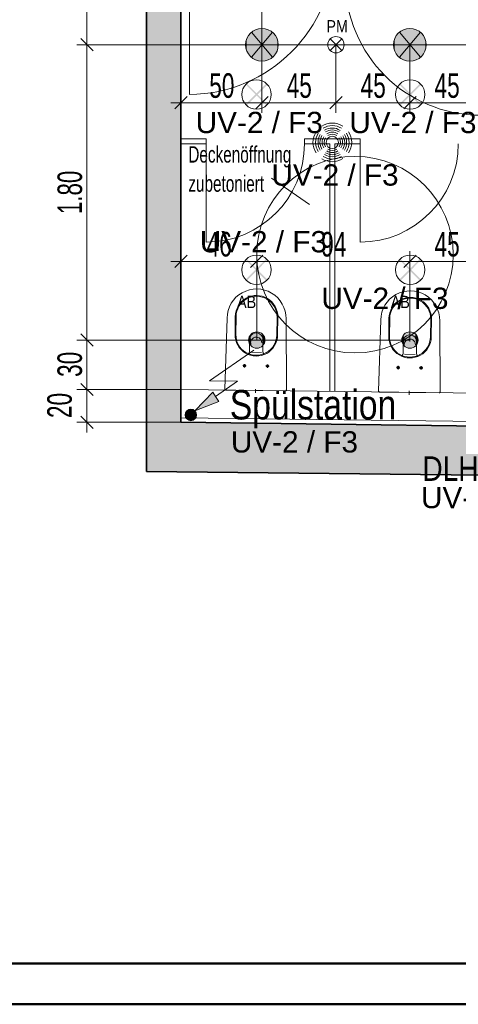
# Model space of a CAD drawing. Extents: x -321 to 526, y -52 to 542.
# Tile 1 of 56: x -183 to -130, y -52 to 68. Entities that reach past the tile are written whole.
import ezdxf
from ezdxf.lldxf.tags import DXFTag

# ---------------------------------------------------------------- set-up
doc = ezdxf.new("R2010")
doc.units = 0
doc.layers.get('0').update_dxf_attribs({"lineweight": 35})
for name, color, linetype, lineweight, true_color in [('Bereich UV2', 3, 'Continuous', 18, 0x00ff00), ('E_445_Allgemeinbeleuchtung', 7, 'Continuous', 18, 0xf7d209), ('E_449_Niederspannungsinstallationen_Elektro', 1, 'Continuous', 18, 0xff0000), ('E_449_Niederspannungsinstallationen_Präsenzmelder', 5, 'Continuous', 18, 0x0000ff), ('E_449_Niederspannungsinstallationen_Stromkreise', 1, 'Continuous', 25, 0xff0000), ('E_449_Text-Allg', 1, 'Continuous', 25, 0xff0000), ('Rahmen', 7, 'Continuous', 35, 0x009900)]:
    doc.layers.add(name, color=color, linetype=linetype, lineweight=lineweight, true_color=true_color)
for name, color, linetype, lineweight in [('D-501 Deckenspiegel Beleuchtung_BM_PM_NB', 7, 'Continuous', 25), ('D-501 Deckenspiegel Gebäude', 7, 'Continuous', 25), ('D-501 Deckenspiegel Lüftung', 7, 'Continuous', 25), ('D-501 Deckenspiegel Text_Maß', 7, 'Continuous', 25)]:
    doc.layers.add(name, color=color, linetype=linetype, lineweight=lineweight)
doc.styles.get("Standard").update_dxf_attribs({"font": 'arial.ttf'})
tags = doc.linetypes.add('ALL_S17', pattern=[0.025, 0, -0.025]).pattern_tags.tags
tags[6:7] = [DXFTag(74, 4), DXFTag(75, 0), DXFTag(340, '0'), DXFTag(46, 1.0), DXFTag(50, 0.0), DXFTag(44, 0.0), DXFTag(45, 0.0)]
tags[4:5] = [DXFTag(74, 4), DXFTag(75, 0), DXFTag(340, '0'), DXFTag(46, 1.0), DXFTag(50, 0.0), DXFTag(44, 0.0), DXFTag(45, 0.0)]
tags = doc.linetypes.add('PUNKT2_S9', pattern=[0.025, 0, -0.025]).pattern_tags.tags
tags[6:7] = [DXFTag(74, 4), DXFTag(75, 0), DXFTag(340, '0'), DXFTag(46, 1.0), DXFTag(50, 0.0), DXFTag(44, 0.0), DXFTag(45, 0.0)]
tags[4:5] = [DXFTag(74, 4), DXFTag(75, 0), DXFTag(340, '0'), DXFTag(46, 1.0), DXFTag(50, 0.0), DXFTag(44, 0.0), DXFTag(45, 0.0)]

# ---------------------------------------------------------------- blocks, each defined once
blk = doc.blocks.new('Referenz-A07MYS7IRK', base_point=(-281.01, -47.12))
at = {"layer": 'D-501 Deckenspiegel Beleuchtung_BM_PM_NB', "color": 0, "lineweight": 13}
for p, q in [((-154.94, 63.54), (-152.37, 66.6)), ((-152.37, 63.54), (-154.94, 66.6)), ((-136.85, 63.54), (-134.28, 66.6)), ((-134.28, 63.54), (-136.85, 66.6)), ((-145.32, 64.36), (-143.9, 65.78)), ((-145.32, 65.78), (-143.9, 64.36))]:
    blk.add_line(p, q, dxfattribs=at)
for centre, radius in [((-153.65, 65.07), 2), ((-135.57, 65.07), 2), ((-144.61, 65.07), 1)]:
    blk.add_circle(centre, radius, dxfattribs=at)
for points in [[(-155.18, 63.78), (-155.38, 66.07), (-155.18, 66.35)], [(-154.94, 63.54), (-155.18, 66.35), (-154.94, 66.6)], [(-155.18, 63.78), (-155.18, 66.35), (-154.94, 63.54)], [(-154.65, 63.34), (-154.94, 66.6), (-154.65, 66.8)], [(-154.94, 63.54), (-154.94, 66.6), (-154.65, 63.34)], [(-154.33, 63.19), (-154.65, 66.8), (-154.33, 66.95)], [(-154.65, 63.34), (-154.65, 66.8), (-154.33, 63.19)], [(-154, 63.1), (-154.33, 66.95), (-154, 67.04)], [(-154.33, 63.19), (-154.33, 66.95), (-154, 63.1)], [(-153.65, 63.07), (-154, 67.04), (-153.65, 67.07)], [(-154, 63.1), (-154, 67.04), (-153.65, 63.07)], [(-153.65, 63.07), (-153.65, 67.07), (-153.3, 63.1)], [(-153.3, 63.1), (-153.65, 67.07), (-153.3, 67.04)], [(-153.3, 63.1), (-153.3, 67.04), (-152.97, 63.19)], [(-152.97, 63.19), (-153.3, 67.04), (-152.97, 66.95)], [(-152.97, 63.19), (-152.97, 66.95), (-152.65, 63.34)], [(-152.65, 63.34), (-152.97, 66.95), (-152.65, 66.8)], [(-152.65, 63.34), (-152.65, 66.8), (-152.37, 63.54)], [(-152.37, 63.54), (-152.65, 66.8), (-152.37, 66.6)], [(-152.37, 63.54), (-152.37, 66.6), (-152.12, 63.78)], [(-152.12, 63.78), (-152.37, 66.6), (-152.12, 66.35)], [(-152.12, 63.78), (-152.12, 66.35), (-151.92, 64.07)], [(-151.92, 64.07), (-152.12, 66.35), (-151.92, 66.07)], [(-137.1, 63.78), (-137.3, 66.07), (-137.1, 66.35)], [(-136.85, 63.54), (-137.1, 66.35), (-136.85, 66.6)], [(-137.1, 63.78), (-137.1, 66.35), (-136.85, 63.54)], [(-136.57, 63.34), (-136.85, 66.6), (-136.57, 66.8)], [(-136.85, 63.54), (-136.85, 66.6), (-136.57, 63.34)], [(-136.25, 63.19), (-136.57, 66.8), (-136.25, 66.95)], [(-136.57, 63.34), (-136.57, 66.8), (-136.25, 63.19)], [(-135.91, 63.1), (-136.25, 66.95), (-135.91, 67.04)], [(-136.25, 63.19), (-136.25, 66.95), (-135.91, 63.1)], [(-135.57, 63.07), (-135.91, 67.04), (-135.57, 67.07)], [(-135.91, 63.1), (-135.91, 67.04), (-135.57, 63.07)], [(-135.57, 63.07), (-135.57, 67.07), (-135.22, 63.1)], [(-135.22, 63.1), (-135.57, 67.07), (-135.22, 67.04)], [(-135.22, 63.1), (-135.22, 67.04), (-134.88, 63.19)], [(-134.88, 63.19), (-135.22, 67.04), (-134.88, 66.95)], [(-134.88, 63.19), (-134.88, 66.95), (-134.57, 63.34)], [(-134.57, 63.34), (-134.88, 66.95), (-134.57, 66.8)], [(-134.57, 63.34), (-134.57, 66.8), (-134.28, 63.54)], [(-134.28, 63.54), (-134.57, 66.8), (-134.28, 66.6)], [(-134.28, 63.54), (-134.28, 66.6), (-134.03, 63.78)], [(-134.03, 63.78), (-134.28, 66.6), (-134.03, 66.35)], [(-134.03, 63.78), (-134.03, 66.35), (-133.83, 64.07)], [(-133.83, 64.07), (-134.03, 66.35), (-133.83, 66.07)], [(-155.62, 64.72), (-155.65, 65.07), (-155.62, 65.42)], [(-155.53, 64.38), (-155.62, 65.42), (-155.53, 65.75)], [(-155.62, 64.72), (-155.62, 65.42), (-155.53, 64.38)], [(-155.38, 64.07), (-155.53, 65.75), (-155.38, 66.07)], [(-155.53, 64.38), (-155.53, 65.75), (-155.38, 64.07)], [(-155.38, 64.07), (-155.38, 66.07), (-155.18, 63.78)], [(-151.92, 64.07), (-151.92, 66.07), (-151.77, 64.38)], [(-151.77, 64.38), (-151.92, 66.07), (-151.77, 65.75)], [(-151.77, 64.38), (-151.77, 65.75), (-151.68, 64.72)], [(-151.68, 64.72), (-151.77, 65.75), (-151.68, 65.42)], [(-151.68, 64.72), (-151.68, 65.42), (-151.65, 65.07)], [(-137.54, 64.72), (-137.57, 65.07), (-137.54, 65.42)], [(-137.45, 64.38), (-137.54, 65.42), (-137.45, 65.75)], [(-137.54, 64.72), (-137.54, 65.42), (-137.45, 64.38)], [(-137.3, 64.07), (-137.45, 65.75), (-137.3, 66.07)], [(-137.45, 64.38), (-137.45, 65.75), (-137.3, 64.07)], [(-137.3, 64.07), (-137.3, 66.07), (-137.1, 63.78)], [(-133.83, 64.07), (-133.83, 66.07), (-133.69, 64.38)], [(-133.69, 64.38), (-133.83, 66.07), (-133.69, 65.75)], [(-133.69, 64.38), (-133.69, 65.75), (-133.6, 64.72)], [(-133.6, 64.72), (-133.69, 65.75), (-133.6, 65.42)], [(-133.6, 64.72), (-133.6, 65.42), (-133.57, 65.07)]]:
    blk.add_solid(points, dxfattribs=at)
at = {"layer": 'D-501 Deckenspiegel Gebäude', "color": 0, "lineweight": 35}
for p, q in [((-167.76, 213.61), (-167.77, 12.97)), ((-163.55, 89.23), (-163.55, 18.97)), ((-163.55, 18.97), (-92.23, 18.07)), ((-167.77, 12.97), (-86.12, 12.07))]:
    blk.add_line(p, q, dxfattribs=at)
at = {"layer": 'D-501 Deckenspiegel Gebäude', "color": 0, "lineweight": 13}
for p, q in [((-162.5, 76.7), (-162.5, 59)), ((-163.55, 53.57), (-160.45, 53.57)), ((-163.55, 52.97), (-160.45, 52.97)), ((-160.45, 53.57), (-160.45, 52.97)), ((-160.45, 52.97), (-160.45, 40.97)), ((-148.45, 53.57), (-148.45, 52.97)), ((-148.45, 53.57), (-141.65, 53.57)), ((-148.45, 52.97), (-145.35, 52.97)), ((-145.35, 52.97), (-145.35, 22.74)), ((-144.75, 52.97), (-141.65, 52.97)), ((-144.75, 52.97), (-144.75, 22.73)), ((-141.65, 53.57), (-141.65, 52.97)), ((-141.65, 52.97), (-141.65, 40.97)), ((-158.17, 23), (-157.91, 31.7)), ((-156.91, 31.89), (-156.94, 29.69)), ((-156.81, 31.89), (-156.84, 29.69)), ((-151.81, 31.82), (-151.84, 29.62)), ((-151.71, 31.82), (-151.74, 29.62)), ((-150.71, 31.61), (-150.67, 22.91)), ((-139.39, 22.77), (-139.13, 31.46)), ((-138.13, 31.65), (-138.16, 29.45)), ((-138.03, 31.65), (-138.06, 29.45)), ((-133.03, 31.59), (-133.06, 29.39)), ((-132.93, 31.58), (-132.96, 29.38)), ((-131.93, 31.37), (-131.89, 22.67)), ((-155.17, 29.06), (-155.19, 27.6)), ((-153.53, 29.03), (-153.55, 27.58)), ((-136.39, 28.82), (-136.41, 27.37)), ((-134.75, 28.8), (-134.76, 27.35)), ((-155.01, 27.51), (-153.72, 27.49)), ((-136.23, 27.27), (-134.94, 27.26)), ((-155.58, 25.87), (-156, 25.88)), ((-155.79, 26.08), (-155.8, 25.67)), ((-153.2, 25.84), (-152.78, 25.83)), ((-152.98, 26.04), (-152.98, 25.63)), ((-136.8, 25.63), (-137.22, 25.64)), ((-137.01, 25.84), (-137.02, 25.43)), ((-134.42, 25.6), (-134, 25.6)), ((-134.2, 25.81), (-134.2, 25.4)), ((-163.5, 22.97), (-126.54, 22.5)), ((-150.78, 22.81), (-158.08, 22.9)), ((-154.43, 22.54), (-154.42, 23.02)), ((-131.99, 22.57), (-139.29, 22.66)), ((-135.65, 22.3), (-135.64, 22.79))]:
    blk.add_line(p, q, dxfattribs=at)
at = {"layer": 'D-501 Deckenspiegel Gebäude', "color": 0, "linetype": 'ALL_S17', "lineweight": 13, "ltscale": 0.13}
blk.add_circle((-142.28, 39.43), 12, dxfattribs=at)
at = {"layer": 'D-501 Deckenspiegel Gebäude', "color": 0, "lineweight": 13}
for centre in [(-155.8, 25.87), (-152.98, 25.84), (-137.01, 25.64), (-134.2, 25.6)]:
    blk.add_circle(centre, 0.16, dxfattribs=at)
for centre, major_axis, end_param in [((-162.62, 76.81), (0.11, -17.81), 1.557995), ((-126.95, 72.97), (-16.5, 0), 1.570796), ((-160.45, 52.97), (0, -12), 1.570796), ((-141.65, 52.97), (0, -12), 1.570796), ((-154.31, 31.65), (3.6, -0.05), 3.142257), ((-135.53, 31.42), (3.6, -0.05), 3.142257), ((-154.31, 31.85), (2.6, -0.03), 3.141593), ((-154.31, 31.85), (2.5, -0.03), 3.141593), ((-135.53, 31.62), (2.6, -0.03), 3.141593), ((-135.53, 31.62), (2.5, -0.03), 3.141593), ((-154.34, 29.65), (-2.6, 0.03), 3.141593), ((-154.34, 29.65), (-2.5, 0.03), 3.141593), ((-154.35, 29.05), (0.82, -0.01), 3.141593), ((-154.35, 28.68), (0.68, -0.009), 3.141593), ((-135.56, 29.42), (-2.6, 0.03), 3.141593), ((-135.56, 29.42), (-2.5, 0.03), 3.141593), ((-135.57, 28.81), (0.82, -0.01), 3.141593), ((-135.57, 28.44), (0.68, -0.009), 3.141593), ((-155.49, 27.6), (0.18, -0.246), 0.964978), ((-153.24, 27.57), (-0.304, 0.015), 0.964978), ((-136.71, 27.36), (0.18, -0.246), 0.964978), ((-134.46, 27.33), (-0.304, 0.015), 0.964978), ((-158.07, 23), (-0.1, 0.003), 1.588049), ((-150.77, 22.91), (-0.0013, -0.1), 1.588049), ((-139.29, 22.76), (-0.1, 0.003), 1.588049), ((-131.99, 22.67), (-0.0013, -0.1), 1.588049)]:
    blk.add_ellipse(centre, major_axis=major_axis, ratio=1, start_param=0, end_param=end_param, dxfattribs=at)
for points in [[(-167.77, 12.97), (-167.77, 213.61), (-163.55, 12.97)], [(-163.55, 12.97), (-167.77, 213.61), (-163.55, 18.97)], [(-163.55, 18.97), (-167.77, 213.61), (-163.55, 169.49)], [(-163.55, 12.97), (-163.55, 18.97), (-92.23, 12.1)], [(-92.23, 12.1), (-163.55, 18.97), (-92.23, 18.07)]]:
    blk.add_solid(points, dxfattribs=at)
at = {"layer": 'D-501 Deckenspiegel Lüftung', "color": 0, "lineweight": 13}
for centre in [(-154.28, 29.01), (-135.57, 29.01)]:
    blk.add_circle(centre, 1, dxfattribs=at)
for points in [[(-155.27, 28.83), (-155.28, 29.01), (-155.27, 29.18)], [(-155.22, 28.67), (-155.27, 29.18), (-155.22, 29.35)], [(-155.27, 28.83), (-155.27, 29.18), (-155.22, 28.67)], [(-155.15, 28.51), (-155.22, 29.35), (-155.15, 29.51)], [(-155.22, 28.67), (-155.22, 29.35), (-155.15, 28.51)], [(-155.05, 28.37), (-155.15, 29.51), (-155.05, 29.65)], [(-155.15, 28.51), (-155.15, 29.51), (-155.05, 28.37)], [(-154.93, 28.24), (-155.05, 29.65), (-154.93, 29.77)], [(-155.05, 28.37), (-155.05, 29.65), (-154.93, 28.24)], [(-154.78, 28.14), (-154.93, 29.77), (-154.78, 29.87)], [(-154.93, 28.24), (-154.93, 29.77), (-154.78, 28.14)], [(-154.63, 28.07), (-154.78, 29.87), (-154.63, 29.95)], [(-154.78, 28.14), (-154.78, 29.87), (-154.63, 28.07)], [(-154.46, 28.02), (-154.63, 29.95), (-154.46, 29.99)], [(-154.63, 28.07), (-154.63, 29.95), (-154.46, 28.02)], [(-154.28, 28.01), (-154.46, 29.99), (-154.28, 30.01)], [(-154.46, 28.02), (-154.46, 29.99), (-154.28, 28.01)], [(-154.28, 28.01), (-154.28, 30.01), (-154.11, 28.02)], [(-154.11, 28.02), (-154.28, 30.01), (-154.11, 29.99)], [(-154.11, 28.02), (-154.11, 29.99), (-153.94, 28.07)], [(-153.94, 28.07), (-154.11, 29.99), (-153.94, 29.95)], [(-153.94, 28.07), (-153.94, 29.95), (-153.78, 28.14)], [(-153.78, 28.14), (-153.94, 29.95), (-153.78, 29.87)], [(-153.78, 28.14), (-153.78, 29.87), (-153.64, 28.24)], [(-153.64, 28.24), (-153.78, 29.87), (-153.64, 29.77)], [(-153.64, 28.24), (-153.64, 29.77), (-153.52, 28.37)], [(-153.52, 28.37), (-153.64, 29.77), (-153.52, 29.65)], [(-153.52, 28.37), (-153.52, 29.65), (-153.42, 28.51)], [(-153.42, 28.51), (-153.52, 29.65), (-153.42, 29.51)], [(-153.42, 28.51), (-153.42, 29.51), (-153.34, 28.67)], [(-153.34, 28.67), (-153.42, 29.51), (-153.34, 29.35)], [(-153.34, 28.67), (-153.34, 29.35), (-153.3, 28.83)], [(-153.3, 28.83), (-153.34, 29.35), (-153.3, 29.18)], [(-153.3, 28.83), (-153.3, 29.18), (-153.28, 29.01)], [(-136.55, 28.83), (-136.57, 29.01), (-136.55, 29.18)], [(-136.51, 28.67), (-136.55, 29.18), (-136.51, 29.35)], [(-136.55, 28.83), (-136.55, 29.18), (-136.51, 28.67)], [(-136.43, 28.51), (-136.51, 29.35), (-136.43, 29.51)], [(-136.51, 28.67), (-136.51, 29.35), (-136.43, 28.51)], [(-136.33, 28.37), (-136.43, 29.51), (-136.33, 29.65)], [(-136.43, 28.51), (-136.43, 29.51), (-136.33, 28.37)], [(-136.21, 28.24), (-136.33, 29.65), (-136.21, 29.77)], [(-136.33, 28.37), (-136.33, 29.65), (-136.21, 28.24)], [(-136.07, 28.14), (-136.21, 29.77), (-136.07, 29.87)], [(-136.21, 28.24), (-136.21, 29.77), (-136.07, 28.14)], [(-135.91, 28.07), (-136.07, 29.87), (-135.91, 29.95)], [(-136.07, 28.14), (-136.07, 29.87), (-135.91, 28.07)], [(-135.74, 28.02), (-135.91, 29.95), (-135.74, 29.99)], [(-135.91, 28.07), (-135.91, 29.95), (-135.74, 28.02)], [(-135.57, 28.01), (-135.74, 29.99), (-135.57, 30.01)], [(-135.74, 28.02), (-135.74, 29.99), (-135.57, 28.01)], [(-135.57, 28.01), (-135.57, 30.01), (-135.39, 28.02)], [(-135.39, 28.02), (-135.57, 30.01), (-135.39, 29.99)], [(-135.39, 28.02), (-135.39, 29.99), (-135.22, 28.07)], [(-135.22, 28.07), (-135.39, 29.99), (-135.22, 29.95)], [(-135.22, 28.07), (-135.22, 29.95), (-135.07, 28.14)], [(-135.07, 28.14), (-135.22, 29.95), (-135.07, 29.87)], [(-135.07, 28.14), (-135.07, 29.87), (-134.92, 28.24)], [(-134.92, 28.24), (-135.07, 29.87), (-134.92, 29.77)], [(-134.92, 28.24), (-134.92, 29.77), (-134.8, 28.37)], [(-134.8, 28.37), (-134.92, 29.77), (-134.8, 29.65)], [(-134.8, 28.37), (-134.8, 29.65), (-134.7, 28.51)], [(-134.7, 28.51), (-134.8, 29.65), (-134.7, 29.51)], [(-134.7, 28.51), (-134.7, 29.51), (-134.63, 28.67)], [(-134.63, 28.67), (-134.7, 29.51), (-134.63, 29.35)], [(-134.63, 28.67), (-134.63, 29.35), (-134.58, 28.83)], [(-134.58, 28.83), (-134.63, 29.35), (-134.58, 29.18)], [(-134.58, 28.83), (-134.58, 29.18), (-134.57, 29.01)]]:
    blk.add_solid(points, dxfattribs=at)
at = {"layer": 'D-501 Deckenspiegel Text_Maß', "color": 0, "lineweight": 13}
for p, q in [((-175.04, 65.07), (-175.04, 82.98)), ((-175.04, 65.07), (-176.29, 65.07)), ((-174.29, 64.32), (-175.79, 65.82)), ((-175.04, 65.07), (-173.79, 65.07)), ((-175.04, 29.01), (-175.04, 65.07)), ((-163.55, 57.99), (-163.55, 59.24)), ((-153.65, 57.99), (-153.65, 59.24)), ((-144.61, 57.99), (-144.61, 59.24)), ((-135.57, 57.99), (-135.57, 59.24)), ((-163.55, 57.99), (-164.8, 57.99)), ((-164.3, 57.24), (-162.8, 58.74)), ((-163.55, 57.99), (-163.55, 56.74)), ((-163.55, 57.99), (-153.65, 57.99)), ((-154.4, 57.24), (-152.9, 58.74)), ((-153.65, 57.99), (-153.65, 56.74)), ((-153.65, 57.99), (-144.61, 57.99)), ((-145.36, 57.24), (-143.86, 58.74)), ((-144.61, 57.99), (-144.61, 56.74)), ((-144.61, 57.99), (-135.57, 57.99)), ((-136.32, 57.24), (-134.82, 58.74)), ((-135.57, 57.99), (-135.57, 56.74)), ((-135.57, 57.99), (-126.55, 57.99)), ((-152.47, 48.79), (-147.85, 45.58)), ((-163.55, 38.61), (-163.55, 39.86)), ((-154.28, 38.61), (-154.28, 39.86)), ((-135.57, 38.61), (-135.57, 39.86)), ((-163.55, 38.61), (-164.8, 38.61)), ((-164.3, 37.86), (-162.8, 39.36)), ((-163.55, 38.61), (-163.55, 37.36)), ((-163.55, 38.61), (-154.28, 38.61)), ((-155.03, 37.86), (-153.53, 39.36)), ((-154.28, 38.61), (-154.28, 37.36)), ((-154.28, 38.61), (-135.57, 38.61)), ((-136.32, 37.86), (-134.82, 39.36)), ((-135.57, 38.61), (-135.57, 37.36)), ((-135.57, 38.61), (-126.55, 38.61)), ((-175.04, 29.01), (-176.29, 29.01)), ((-174.29, 28.26), (-175.79, 29.76)), ((-175.04, 29.01), (-173.79, 29.01)), ((-175.04, 22.97), (-175.04, 29.01)), ((-175.04, 22.97), (-176.29, 22.97)), ((-174.29, 22.22), (-175.79, 23.72)), ((-175.04, 22.97), (-173.79, 22.97)), ((-175.04, 19.56), (-175.04, 22.97)), ((-174.29, 18.22), (-175.79, 19.72)), ((-175.04, 18.97), (-175.04, 19.56)), ((-175.04, 18.97), (-176.29, 18.97)), ((-175.04, 18.97), (-173.79, 18.97)), ((-175.04, 18.97), (-175.04, 17.72))]:
    blk.add_line(p, q, dxfattribs=at)
at = {"layer": 'D-501 Deckenspiegel Text_Maß', "color": 0, "linetype": 'PUNKT2_S9', "lineweight": 13, "ltscale": 0.13}
for p, q in [((-153.65, 58.19), (-153.65, 82.98)), ((-175.04, 65.07), (-78.32, 65.07)), ((-144.61, 57.99), (-144.61, 65.07)), ((-135.57, 57.99), (-135.57, 65.07)), ((-154.28, 28.94), (-154.28, 38.74)), ((-135.57, 28.81), (-135.57, 38.61)), ((-175.04, 29.01), (-135.57, 29.01)), ((-175.04, 22.97), (-163.5, 22.97)), ((-175.04, 18.97), (-163.5, 18.97))]:
    blk.add_line(p, q, dxfattribs=at)
at = {"layer": 'D-501 Deckenspiegel Beleuchtung_BM_PM_NB', "color": 0, "lineweight": 13, "insert": (-145.76, 68.08), "char_height": 1.5, "attachment_point": 1}
blk.add_mtext('{\\W0.83;\\fArial;PM}', dxfattribs=at)
at = {"layer": 'D-501 Deckenspiegel Lüftung', "color": 0, "lineweight": 13, "char_height": 1.5, "attachment_point": 1}
for insert in [(-156.68, 34.41), (-137.9, 34.41)]:
    blk.add_mtext('{\\W0.83;\\fArial;AB}', dxfattribs=dict(at, insert=insert))
at = {"layer": 'D-501 Deckenspiegel Text_Maß', "color": 0, "lineweight": -2, "char_height": 3, "attachment_point": 1}
for s, insert in [('{\\W0.66;\\fArial;50}', (-160.09, 61.59)), ('{\\W0.66;\\fArial;45}', (-150.63, 61.59)), ('{\\W0.66;\\fArial;45}', (-141.59, 61.59)), ('{\\W0.66;\\fArial;45}', (-132.56, 61.59)), ('{\\W0.66;\\fArial;46}', (-160.41, 42.21)), ('{\\W0.66;\\fArial;94}', (-146.41, 42.21)), ('{\\W0.66;\\fArial;45}', (-132.56, 42.21))]:
    blk.add_mtext(s, dxfattribs=dict(at, insert=insert))
at = {"layer": 'D-501 Deckenspiegel Text_Maß', "color": 0, "lineweight": 18, "char_height": 2, "attachment_point": 1}
for s, insert in [('{\\W0.67;\\fArial;Deckenöffnung}', (-162.65, 52.68)), ('{\\W0.67;\\fArial;zubetoniert}', (-162.65, 49.12))]:
    blk.add_mtext(s, dxfattribs=dict(at, insert=insert))
at = {"layer": 'D-501 Deckenspiegel Text_Maß', "color": 0, "lineweight": -2, "char_height": 3, "attachment_point": 1, "rotation": 90}
for s, insert in [('{\\W0.65;\\fArial;1.80}', (-178.64, 44.39)), ('{\\W0.66;\\fArial;30}', (-178.65, 24.5)), ('{\\W0.66;\\fArial;20}', (-179.89, 19.48))]:
    blk.add_mtext(s, dxfattribs=dict(at, insert=insert))
blk = doc.blocks.new('Polylinie-A07MYS7WRK', base_point=(-163.55, 14.21))
at = {"color": 0, "linetype": 'ByBlock', "lineweight": -2, "ltscale": 0.18}
for p, q in [((-163.55, 19.5), (-163.55, 214.14)), ((-86.13, 18.53), (-163.55, 19.5))]:
    blk.add_line(p, q, dxfattribs=at)
blk = doc.blocks.new('Präsenzmelder UP 360°-A07MYS8CRK', base_point=(-147.42, 50.79))
at = {"color": 0, "lineweight": -2}
blk.add_circle((-145.05, 53.15), 0.75, dxfattribs=at)
for major_axis in [(1.28, 1.99), (-1.99, 1.28), (-1.72, 1.11), (1.11, 1.72), (0.95, 1.47), (0.82, 1.27), (0.68, 1.05), (0.54, 0.837), (1.72, -1.11), (1.99, -1.28), (-1.47, 0.95), (-1.27, 0.82), (-1.05, 0.68), (-0.837, 0.54), (0.837, -0.54), (1.05, -0.68), (1.27, -0.82), (1.47, -0.95), (-0.82, -1.27), (-0.68, -1.05), (-0.54, -0.837), (-1.28, -1.99), (-1.11, -1.72), (-0.95, -1.47)]:
    blk.add_ellipse((-145.05, 53.15), major_axis=major_axis, ratio=1, start_param=0, end_param=1.146009, dxfattribs=at)
blk = doc.blocks.new('Leuchtendeckenauslaß-A07MYS8YRK', base_point=(-137.33, 35.79))
at = {"color": 0, "linetype": 'ByBlock', "lineweight": -2, "ltscale": 0.18}
blk.add_circle((-135.53, 37.59), 1.8, dxfattribs=at)
for points in [[(-134.2, 36.38), (-136.75, 38.93), (-134.33, 36.25), (-136.87, 38.8)], [(-134.33, 38.92), (-136.87, 36.38), (-134.2, 38.8), (-136.74, 36.25)]]:
    blk.add_solid(points, dxfattribs=at)
blk = doc.blocks.new('Leuchtendeckenauslaß-A07MYS90RK', base_point=(-156.11, 35.79))
at = {"color": 0, "linetype": 'ByBlock', "lineweight": -2, "ltscale": 0.18}
blk.add_circle((-154.31, 37.59), 1.8, dxfattribs=at)
for points in [[(-152.98, 36.38), (-155.53, 38.93), (-153.11, 36.25), (-155.65, 38.8)], [(-153.11, 38.92), (-155.65, 36.38), (-152.98, 38.8), (-155.52, 36.25)]]:
    blk.add_solid(points, dxfattribs=at)
blk = doc.blocks.new('Leuchtendeckenauslaß-A07MYS96RK', base_point=(-156.11, 57.2))
at = {"color": 0, "linetype": 'ByBlock', "lineweight": -2, "ltscale": 0.18}
blk.add_circle((-154.31, 59), 1.8, dxfattribs=at)
for points in [[(-153.11, 60.34), (-155.65, 57.79), (-152.98, 60.21), (-155.52, 57.66)], [(-152.98, 57.79), (-155.53, 60.34), (-153.11, 57.67), (-155.65, 60.21)]]:
    blk.add_solid(points, dxfattribs=at)
blk = doc.blocks.new('Leuchtendeckenauslaß-A07MYS98RK', base_point=(-137.33, 57.2))
at = {"color": 0, "linetype": 'ByBlock', "lineweight": -2, "ltscale": 0.18}
blk.add_circle((-135.53, 59), 1.8, dxfattribs=at)
for points in [[(-134.33, 60.34), (-136.87, 57.79), (-134.2, 60.21), (-136.74, 57.66)], [(-134.2, 57.79), (-136.75, 60.34), (-134.33, 57.67), (-136.87, 60.21)]]:
    blk.add_solid(points, dxfattribs=at)
blk = doc.blocks.new('Elektroanschluß-A07MYSIURK', base_point=(-163.03, 19.16))
at = {"lineweight": -2}
blk.add_hatch(color=0, dxfattribs=at).paths.add_polyline_path([(-161.69, 19.58), (-161.65, 19.83), (-161.73, 20.23), (-161.79, 20.32), (-162.04, 20.48), (-162.28, 20.55), (-162.58, 20.52), (-162.8, 20.38), (-162.97, 20.17), (-163.03, 19.86), (-163.02, 19.67), (-162.78, 19.32), (-162.42, 19.16), (-162.09, 19.2), (-161.85, 19.36)])
at = {"color": 0, "lineweight": -2}
for p, q in [((-154.65, 27.79), (-160.08, 24.01)), ((-160.08, 24.01), (-156.62, 23.98)), ((-156.62, 23.98), (-159.32, 22.12)), ((-161.85, 20.36), (-159.66, 22.65)), ((-159.66, 22.65), (-159.32, 22.12)), ((-159.32, 22.12), (-158.92, 21.52)), ((-158.92, 21.52), (-161.85, 20.36))]:
    blk.add_line(p, q, dxfattribs=at)
blk.add_circle((-162.33, 19.86), 0.7, dxfattribs=at)
blk.add_solid([(-158.92, 21.52), (-159.66, 22.65), (-161.84, 20.36)], dxfattribs=at)
blk = doc.blocks.new('MText-A07MYSIWRK', base_point=(-157.58, 19.31))
at = {"color": 0, "linetype": 'ByBlock', "lineweight": -2, "ltscale": 0.25, "insert": (-157.58, 22.9), "char_height": 3.5892, "attachment_point": 1}
blk.add_mtext('{\\fArial Narrow;Spülstation}', dxfattribs=at)
blk = doc.blocks.new('Bauteilbeschriftung-A07MYSJKRK', base_point=(-158.32, 15.27))
at = {"color": 0, "linetype": 'ByBlock', "lineweight": -2, "ltscale": 0.25, "insert": (-157.45, 17.87), "char_height": 2.6, "attachment_point": 1}
blk.add_mtext('{\\fArial;UV-2 / F3}', dxfattribs=at)
blk = doc.blocks.new('Bauteilbeschriftung-A07MYSJMRK', base_point=(-143.84, 54.28))
at = {"color": 0, "linetype": 'ByBlock', "lineweight": -2, "ltscale": 0.25, "insert": (-142.97, 56.88), "char_height": 2.6, "attachment_point": 1}
blk.add_mtext('{\\fArial;UV-2 / F3}', dxfattribs=at)
blk = doc.blocks.new('Bauteilbeschriftung-A07MYSJORK', base_point=(-162.62, 54.28))
at = {"color": 0, "linetype": 'ByBlock', "lineweight": -2, "ltscale": 0.25, "insert": (-161.75, 56.88), "char_height": 2.6, "attachment_point": 1}
blk.add_mtext('{\\fArial;UV-2 / F3}', dxfattribs=at)
blk = doc.blocks.new('Bauteilbeschriftung-A07MYSJQRK', base_point=(-153.35, 47.87))
at = {"color": 0, "linetype": 'ByBlock', "lineweight": -2, "ltscale": 0.25, "insert": (-152.49, 50.47), "char_height": 2.6, "attachment_point": 1}
blk.add_mtext('{\\fArial;UV-2 / F3}', dxfattribs=at)
blk = doc.blocks.new('Bauteilbeschriftung-A07MYSJSRK', base_point=(-147.26, 32.81))
at = {"color": 0, "linetype": 'ByBlock', "lineweight": -2, "ltscale": 0.25, "insert": (-146.39, 35.41), "char_height": 2.6, "attachment_point": 1}
blk.add_mtext('{\\fArial;UV-2 / F3}', dxfattribs=at)
blk = doc.blocks.new('Bauteilbeschriftung-A07MYSJURK', base_point=(-162.1, 39.72))
at = {"color": 0, "linetype": 'ByBlock', "lineweight": -2, "ltscale": 0.25, "insert": (-161.24, 42.32), "char_height": 2.6, "attachment_point": 1}
blk.add_mtext('{\\fArial;UV-2 / F3}', dxfattribs=at)
blk = doc.blocks.new('MText-A07MYSKWRK', base_point=(-134.04, 11.81))
at = {"color": 0, "linetype": 'ByBlock', "lineweight": -2, "ltscale": 0.25, "char_height": 2.991, "attachment_point": 1}
for s, insert in [('{\\fArial Narrow;DLH}', (-134.04, 14.8)), ('{\\fArial Narrow;3,5kW}', (-126.36, 14.8))]:
    blk.add_mtext(s, dxfattribs=dict(at, insert=insert))
blk = doc.blocks.new('Bauteilbeschriftung-A07MYSKYRK', base_point=(-135.08, 8.47))
at = {"color": 0, "linetype": 'ByBlock', "lineweight": -2, "ltscale": 0.25, "insert": (-134.21, 11.07), "char_height": 2.6, "attachment_point": 1}
blk.add_mtext('{\\fArial;UV-2 / F14}', dxfattribs=at)

msp = doc.modelspace()

# ---------------------------------------------------------------- linework, layer by layer
at = {"layer": 'Rahmen', "lineweight": 50, "ltscale": 0.5}
for points in [[(520.43, -52.12), (520.43, 541.88), (-320.57, 541.88), (-320.57, -52.12), (170.43, -52.12), (420.43, -52.12), (520.43, -52.12)], [(515.43, -47.12), (515.43, 536.88), (-300.57, 536.88), (-300.57, -47.12), (165.43, -47.12), (415.43, -47.12), (515.43, -47.12)]]:
    msp.add_lwpolyline(points, close=True, dxfattribs=at)

# ---------------------------------------------------------------- block references
at = {"color": 251, "lineweight": 25, "ltscale": 0.25, "true_color": 0x585858}
msp.add_blockref('Referenz-A07MYS7IRK', (-281.01, -47.12), dxfattribs=at)
at = {"layer": 'Bereich UV2', "ltscale": 0.18}
msp.add_blockref('Polylinie-A07MYS7WRK', (-163.55, 14.21), dxfattribs=at)
at = {"layer": 'E_445_Allgemeinbeleuchtung', "ltscale": 0.18}
for name, p in [('Leuchtendeckenauslaß-A07MYS96RK', (-156.11, 57.2)), ('Leuchtendeckenauslaß-A07MYS98RK', (-137.33, 57.2)), ('Leuchtendeckenauslaß-A07MYS90RK', (-156.11, 35.79)), ('Leuchtendeckenauslaß-A07MYS8YRK', (-137.33, 35.79))]:
    msp.add_blockref(name, p, dxfattribs=at)
at = {"layer": 'E_449_Niederspannungsinstallationen_Elektro', "linetype": 'Continuous', "ltscale": 0.18}
msp.add_blockref('Elektroanschluß-A07MYSIURK', (-163.03, 19.16), dxfattribs=at)
at = {"layer": 'E_449_Niederspannungsinstallationen_Präsenzmelder', "linetype": 'Continuous', "ltscale": 0.18}
msp.add_blockref('Präsenzmelder UP 360°-A07MYS8CRK', (-147.42, 50.79), dxfattribs=at)
at = {"layer": 'E_449_Niederspannungsinstallationen_Stromkreise', "ltscale": 0.25}
for name, p in [('Bauteilbeschriftung-A07MYSJORK', (-162.62, 54.28)), ('Bauteilbeschriftung-A07MYSJMRK', (-143.84, 54.28)), ('Bauteilbeschriftung-A07MYSJQRK', (-153.35, 47.87)), ('Bauteilbeschriftung-A07MYSJURK', (-162.1, 39.72)), ('Bauteilbeschriftung-A07MYSJSRK', (-147.26, 32.81)), ('Bauteilbeschriftung-A07MYSJKRK', (-158.32, 15.27)), ('Bauteilbeschriftung-A07MYSKYRK', (-135.08, 8.47))]:
    msp.add_blockref(name, p, dxfattribs=at)
at = {"layer": 'E_449_Text-Allg', "ltscale": 0.25}
for name, p in [('MText-A07MYSIWRK', (-157.58, 19.31)), ('MText-A07MYSKWRK', (-134.04, 11.81))]:
    msp.add_blockref(name, p, dxfattribs=at)

doc.saveas('drawing.dxf')
